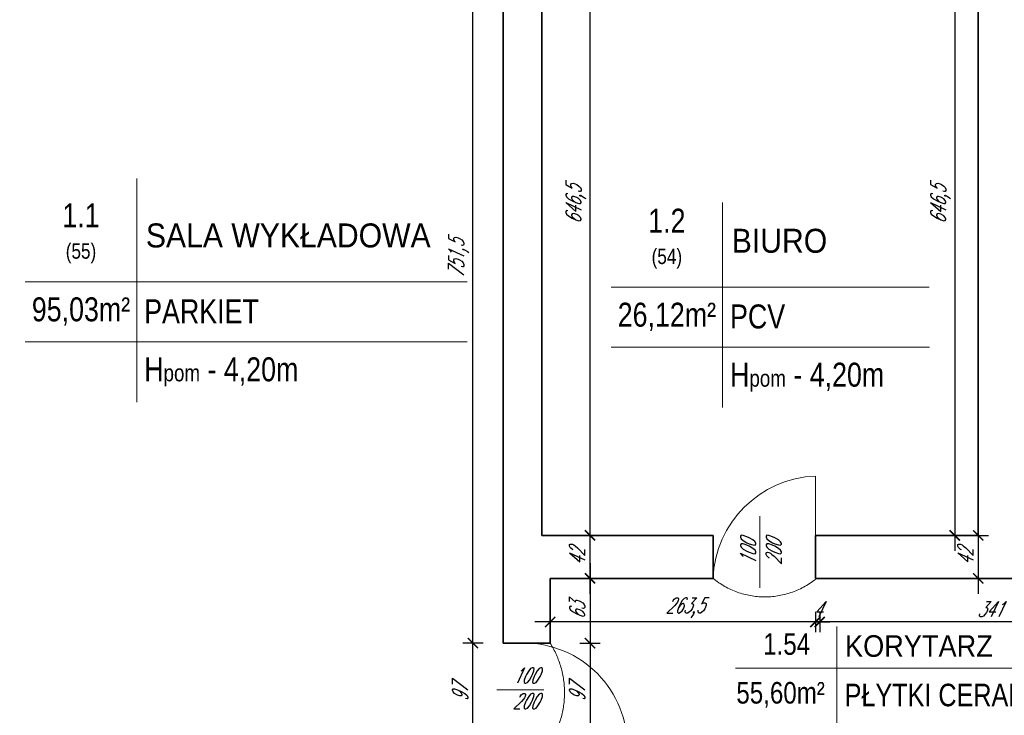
# Model space of a CAD drawing. Header units: millimetres. Extents: x 402 to 79005, y -7782 to 89952.
# Tile 190 of 256: x 26320 to 27281, y 31376 to 32056. Entities that reach past the tile are written whole.
import ezdxf

# ---------------------------------------------------------------- set-up
doc = ezdxf.new("R2010")
doc.units = ezdxf.units.MM
doc.header["$LTSCALE"] = 10
doc.linetypes.add('DASHED', pattern=[19.05, 12.7, -6.35])
doc.layers.get('0').update_dxf_attribs({"lineweight": 0})
doc.layers.get('Defpoints').update_dxf_attribs({"color": 253})
for name, color, linetype, lineweight in [('01 parter - ściany', 253, 'Continuous', 35), ('03_drzwi', 253, 'Continuous', 15), ('04-2_nad', 253, 'DASHED', 5), ('05-01_wymiary', 253, 'Continuous', 5), ('05-03_opis', 253, 'Continuous', 5)]:
    doc.layers.add(name, color=color, linetype=linetype, lineweight=lineweight)
doc.styles.add('ariel', font='ARIAL.TTF', dxfattribs={"width": 0.8})
doc.styles.add('ariel_wym', font='simplex.shx', dxfattribs={"width": 0.65, "oblique": 25})
doc.dimstyles.new('ariel 50 wnętrze', dxfattribs={"dimtxt": 15, "dimasz": 10, "dimexe": 10, "dimexo": 0, "dimgap": 5, "dimtad": 1, "dimdec": 1, "dimrnd": 0.5, "dimtxsty": 'ariel_wym', "dimblk": 'ARCHTICK', "dimcen": 2.5, "dimdle": 15, "dimazin": 0, "dimtfac": 1, "dimtdec": 1, "dimtix": 1, "dimtmove": 0, "dimatfit": 3, "dimldrblk": 'DOT', "dimfxl": 0, "dimarcsym": 0})

# ---------------------------------------------------------------- blocks, each defined once
blk = doc.blocks.new('_ArchTick')
at = {"color": 0, "linetype": 'ByBlock', "const_width": 0.15}
blk.add_lwpolyline([(-0.5, -0.5), (0.5, 0.5)], dxfattribs=at)
blk = doc.blocks.new('*D1233')
at = {"layer": '05-01_wymiary', "color": 0, "lineweight": -2}
for p, q in [((27096.9, 31477.62), (27096.9, 31457.62)), ((27437.83, 31477.62), (27437.83, 31457.62)), ((27452.83, 31467.62), (27081.9, 31467.62))]:
    blk.add_line(p, q, dxfattribs=at)
at = {"layer": 'Defpoints', "color": 0}
for p in [(27096.9, 31509.25), (27437.83, 31497.18), (27096.9, 31467.62)]:
    blk.add_point(p, dxfattribs=at)
at = {"layer": '05-01_wymiary', "color": 0, "lineweight": -2, "xscale": 10, "yscale": 10, "zscale": 10, "rotation": 180}
blk.add_blockref('_ArchTick', (27096.9, 31467.62), dxfattribs=at)
at = {"layer": '05-01_wymiary', "color": 0, "lineweight": -2, "xscale": 10, "yscale": 10, "zscale": 10}
blk.add_blockref('_ArchTick', (27437.83, 31467.62), dxfattribs=at)
at = {"layer": '05-01_wymiary', "color": 0, "insert": (27267.37, 31480.12), "char_height": 15, "attachment_point": 5, "style": 'ariel_wym'}
blk.add_mtext('341', dxfattribs=at)
blk = doc.blocks.new('_Dot')
at = {"color": 0, "linetype": 'ByBlock', "lineweight": -2}
blk.add_line((-0.5, 0), (-1, 0), dxfattribs=at)
at = {"color": 0, "linetype": 'ByBlock', "const_width": 0.5}
blk.add_lwpolyline([(-0.25, 0, 1), (0.25, 0, 1)], format="xyb", close=True, dxfattribs=at)
blk = doc.blocks.new('*D1234')
at = {"layer": '05-01_wymiary', "color": 0, "lineweight": -2}
for p, q in [((27096.9, 31477.62), (27096.9, 31457.62)), ((27101.13, 31477.62), (27101.13, 31457.62)), ((27096.9, 31467.62), (27086.9, 31467.62)), ((27096.9, 31467.62), (27101.13, 31467.62)), ((27101.13, 31467.62), (27111.13, 31467.62))]:
    blk.add_line(p, q, dxfattribs=at)
at = {"layer": 'Defpoints', "color": 0}
for p in [(27096.9, 31509.25), (27101.13, 31505.96), (27101.13, 31467.62)]:
    blk.add_point(p, dxfattribs=at)
at = {"layer": '05-01_wymiary', "color": 0, "lineweight": -2, "xscale": 10, "yscale": 10, "zscale": 10}
blk.add_blockref('_ArchTick', (27096.9, 31467.62), dxfattribs=at)
at = {"layer": '05-01_wymiary', "color": 0, "lineweight": -2, "xscale": 10, "yscale": 10, "zscale": 10, "rotation": 180}
blk.add_blockref('_ArchTick', (27101.13, 31467.62), dxfattribs=at)
at = {"layer": '05-01_wymiary', "color": 0, "insert": (27099.02, 31480.12), "char_height": 15, "attachment_point": 5, "style": 'ariel_wym'}
blk.add_mtext('4', dxfattribs=at)
blk = doc.blocks.new('*D1235')
at = {"layer": '05-01_wymiary', "color": 0, "lineweight": -2}
for p, q in [((26837.83, 31477.62), (26837.83, 31457.62)), ((27101.13, 31477.62), (27101.13, 31457.62)), ((27116.13, 31467.62), (26822.83, 31467.62))]:
    blk.add_line(p, q, dxfattribs=at)
at = {"layer": 'Defpoints', "color": 0}
for p in [(26837.83, 31510.18), (27101.13, 31505.96), (26837.83, 31467.62)]:
    blk.add_point(p, dxfattribs=at)
at = {"layer": '05-01_wymiary', "color": 0, "lineweight": -2, "xscale": 10, "yscale": 10, "zscale": 10, "rotation": 180}
blk.add_blockref('_ArchTick', (26837.83, 31467.62), dxfattribs=at)
at = {"layer": '05-01_wymiary', "color": 0, "lineweight": -2, "xscale": 10, "yscale": 10, "zscale": 10}
blk.add_blockref('_ArchTick', (27101.13, 31467.62), dxfattribs=at)
at = {"layer": '05-01_wymiary', "color": 0, "insert": (26969.48, 31481.55), "char_height": 15, "attachment_point": 5, "style": 'ariel_wym'}
blk.add_mtext('263,5', dxfattribs=at)
blk = doc.blocks.new('*D1236')
at = {"layer": '05-01_wymiary', "color": 0, "lineweight": -2}
for p, q in [((26876.75, 31525.18), (26876.75, 31431.94)), ((26866.75, 31510.18), (26886.75, 31510.18)), ((26866.75, 31446.94), (26886.75, 31446.94))]:
    blk.add_line(p, q, dxfattribs=at)
at = {"layer": 'Defpoints', "color": 0}
for p in [(26837.83, 31510.18), (26837.83, 31446.94), (26876.75, 31446.94)]:
    blk.add_point(p, dxfattribs=at)
at = {"layer": '05-01_wymiary', "color": 0, "lineweight": -2, "xscale": 10, "yscale": 10, "zscale": 10}
for p, rotation in [((26876.75, 31510.18), 90), ((26876.75, 31446.94), 270)]:
    blk.add_blockref('_ArchTick', p, dxfattribs=dict(at, rotation=rotation))
at = {"layer": '05-01_wymiary', "color": 0, "insert": (26864.25, 31478.56), "char_height": 15, "attachment_point": 5, "rotation": 90, "style": 'ariel_wym'}
blk.add_mtext('63', dxfattribs=at)
blk = doc.blocks.new('*D1237')
at = {"layer": '05-01_wymiary', "color": 0, "lineweight": -2}
for p, q in [((26876.75, 31461.94), (26876.75, 31335)), ((26866.75, 31446.94), (26886.75, 31446.94)), ((26866.75, 31350), (26886.75, 31350))]:
    blk.add_line(p, q, dxfattribs=at)
at = {"layer": 'Defpoints', "color": 0}
for p in [(26837.83, 31446.94), (26837.83, 31350), (26876.75, 31350)]:
    blk.add_point(p, dxfattribs=at)
at = {"layer": '05-01_wymiary', "color": 0, "lineweight": -2, "xscale": 10, "yscale": 10, "zscale": 10}
for p, rotation in [((26876.75, 31446.94), 90), ((26876.75, 31350), 270)]:
    blk.add_blockref('_ArchTick', p, dxfattribs=dict(at, rotation=rotation))
at = {"layer": '05-01_wymiary', "color": 0, "insert": (26864.25, 31398.47), "char_height": 15, "attachment_point": 5, "rotation": 90, "style": 'ariel_wym'}
blk.add_mtext('97', dxfattribs=at)
blk = doc.blocks.new('*D1239')
at = {"layer": '05-01_wymiary', "color": 0, "lineweight": -2}
for p, q in [((26876.75, 31495.18), (26876.75, 31567.18)), ((26866.75, 31552.18), (26886.75, 31552.18)), ((26866.75, 31510.18), (26886.75, 31510.18))]:
    blk.add_line(p, q, dxfattribs=at)
at = {"layer": 'Defpoints', "color": 0}
for p in [(26829.83, 31552.18), (26876.75, 31552.18), (26837.83, 31510.18)]:
    blk.add_point(p, dxfattribs=at)
at = {"layer": '05-01_wymiary', "color": 0, "lineweight": -2, "xscale": 10, "yscale": 10, "zscale": 10}
for p, rotation in [((26876.75, 31552.18), 90), ((26876.75, 31510.18), 270)]:
    blk.add_blockref('_ArchTick', p, dxfattribs=dict(at, rotation=rotation))
at = {"layer": '05-01_wymiary', "color": 0, "insert": (26864.25, 31531.18), "char_height": 15, "attachment_point": 5, "rotation": 90, "style": 'ariel_wym'}
blk.add_mtext('42', dxfattribs=at)
blk = doc.blocks.new('*D1240')
at = {"layer": '05-01_wymiary', "color": 0, "lineweight": -2}
for p, q in [((26876.75, 31537.18), (26876.75, 32213.5)), ((26866.75, 32198.5), (26886.75, 32198.5)), ((26866.75, 31552.18), (26886.75, 31552.18))]:
    blk.add_line(p, q, dxfattribs=at)
at = {"layer": 'Defpoints', "color": 0}
for p in [(26829.83, 32198.5), (26876.75, 32198.5), (26829.83, 31552.18)]:
    blk.add_point(p, dxfattribs=at)
at = {"layer": '05-01_wymiary', "color": 0, "lineweight": -2, "xscale": 10, "yscale": 10, "zscale": 10}
for p, rotation in [((26876.75, 32198.5), 90), ((26876.75, 31552.18), 270)]:
    blk.add_blockref('_ArchTick', p, dxfattribs=dict(at, rotation=rotation))
at = {"layer": '05-01_wymiary', "color": 0, "insert": (26862.82, 31875.34), "char_height": 15, "attachment_point": 5, "rotation": 90, "style": 'ariel_wym'}
blk.add_mtext('646,5', dxfattribs=at)
blk = doc.blocks.new('*D1243')
at = {"layer": '05-01_wymiary', "color": 0, "lineweight": -2}
for p, q in [((27233.06, 32213.5), (27233.06, 31537.18)), ((27243.06, 32198.5), (27223.06, 32198.5)), ((27243.06, 31552.18), (27223.06, 31552.18))]:
    blk.add_line(p, q, dxfattribs=at)
at = {"layer": 'Defpoints', "color": 0}
for p in [(27255.9, 32198.5), (27233.06, 31552.18), (27255.9, 31552.18)]:
    blk.add_point(p, dxfattribs=at)
at = {"layer": '05-01_wymiary', "color": 0, "lineweight": -2, "xscale": 10, "yscale": 10, "zscale": 10}
for p, rotation in [((27233.06, 32198.5), 90), ((27233.06, 31552.18), 270)]:
    blk.add_blockref('_ArchTick', p, dxfattribs=dict(at, rotation=rotation))
at = {"layer": '05-01_wymiary', "color": 0, "insert": (27219.13, 31875.34), "char_height": 15, "attachment_point": 5, "rotation": 90, "style": 'ariel_wym'}
blk.add_mtext('646,5', dxfattribs=at)
blk = doc.blocks.new('*D1244')
at = {"layer": '05-01_wymiary', "color": 0, "lineweight": -2}
for p, q in [((27255.92, 31567.18), (27255.92, 31495.18)), ((27255.9, 31552.18), (27265.92, 31552.18)), ((27255.9, 31510.18), (27265.92, 31510.18))]:
    blk.add_line(p, q, dxfattribs=at)
at = {"layer": 'Defpoints', "color": 0}
for p in [(27255.9, 31552.18), (27255.9, 31510.18), (27255.92, 31510.18)]:
    blk.add_point(p, dxfattribs=at)
at = {"layer": '05-01_wymiary', "color": 0, "lineweight": -2, "xscale": 10, "yscale": 10, "zscale": 10}
for p, rotation in [((27255.92, 31552.18), 90), ((27255.92, 31510.18), 270)]:
    blk.add_blockref('_ArchTick', p, dxfattribs=dict(at, rotation=rotation))
at = {"layer": '05-01_wymiary', "color": 0, "insert": (27243.42, 31531.18), "char_height": 15, "attachment_point": 5, "rotation": 90, "style": 'ariel_wym'}
blk.add_mtext('42', dxfattribs=at)
blk = doc.blocks.new('*D1246')
at = {"layer": '05-01_wymiary', "color": 0, "lineweight": -2}
for p, q in [((26762.4, 31335), (26762.4, 31461.94)), ((26772.4, 31446.94), (26752.4, 31446.94)), ((26772.4, 31350), (26752.4, 31350))]:
    blk.add_line(p, q, dxfattribs=at)
at = {"layer": 'Defpoints', "color": 0}
for p in [(26762.4, 31446.94), (26791.83, 31446.94), (26791.83, 31350)]:
    blk.add_point(p, dxfattribs=at)
at = {"layer": '05-01_wymiary', "color": 0, "lineweight": -2, "xscale": 10, "yscale": 10, "zscale": 10}
for p, rotation in [((26762.4, 31446.94), 90), ((26762.4, 31350), 270)]:
    blk.add_blockref('_ArchTick', p, dxfattribs=dict(at, rotation=rotation))
at = {"layer": '05-01_wymiary', "color": 0, "insert": (26749.9, 31398.47), "char_height": 15, "attachment_point": 5, "rotation": 90, "style": 'ariel_wym'}
blk.add_mtext('97', dxfattribs=at)
blk = doc.blocks.new('*D1247')
at = {"layer": '05-01_wymiary', "color": 0, "lineweight": -2}
for p, q in [((26762.4, 31431.94), (26762.4, 32213.5)), ((26772.4, 32198.5), (26752.4, 32198.5)), ((26772.4, 31446.94), (26752.4, 31446.94))]:
    blk.add_line(p, q, dxfattribs=at)
at = {"layer": 'Defpoints', "color": 0}
for p in [(26762.4, 32198.5), (26791.83, 32198.5), (26791.83, 31446.94)]:
    blk.add_point(p, dxfattribs=at)
at = {"layer": '05-01_wymiary', "color": 0, "lineweight": -2, "xscale": 10, "yscale": 10, "zscale": 10}
for p, rotation in [((26762.4, 32198.5), 90), ((26762.4, 31446.94), 270)]:
    blk.add_blockref('_ArchTick', p, dxfattribs=dict(at, rotation=rotation))
at = {"layer": '05-01_wymiary', "color": 0, "insert": (26748.47, 31822.72), "char_height": 15, "attachment_point": 5, "rotation": 90, "style": 'ariel_wym'}
blk.add_mtext('751,5', dxfattribs=at)

msp = doc.modelspace()

# ---------------------------------------------------------------- linework, layer by layer
at = {"layer": '01 parter - ściany'}
for p, q in [((26791.83, 32198.5), (26791.83, 31446.94)), ((26829.83, 32198.5), (26829.83, 31552.18)), ((27255.9, 32198.5), (27255.9, 31552.18)), ((26829.83, 31552.18), (26996.93, 31552.18)), ((26996.9, 31510.18), (26996.9, 31552.18)), ((26996.9, 31510.18), (26996.9, 31552.18)), ((27096.9, 31552.18), (27255.9, 31552.18)), ((27096.9, 31510.18), (27096.9, 31552.18)), ((26996.9, 31510.21), (26837.83, 31510.18)), ((26837.83, 31510.18), (26837.83, 31446.94)), ((27436.9, 31510.17), (27096.9, 31510.18)), ((26837.83, 31446.94), (26791.83, 31446.94))]:
    msp.add_line(p, q, dxfattribs=at)
at = {"layer": '03_drzwi'}
for p, q in [((27096.84, 31610.18), (27096.9, 31510.18)), ((27042.52, 31571.07), (27042.54, 31501.01)), ((26831.61, 31401.33), (26785.65, 31401.32))]:
    msp.add_line(p, q, dxfattribs=at)
for centre, radius, start, end in [((27101.13, 31505.96), 104.31, 92.35886, 177.67862), ((26812.44, 31346.42), 100.61, 2.06742, 92.45481)]:
    msp.add_arc(centre, radius, start, end, dxfattribs=at)
at = {"layer": '04-2_nad', "ltscale": 2}
for centre, radius, start, end in [((27047.48, 31571.97), 79.85, 230.69519, 308.23747), ((26761.06, 31398.47), 90.79, 327.73393, 32.26607)]:
    msp.add_arc(centre, radius, start, end, dxfattribs=at)
at = {"layer": '05-03_opis'}
for p, q in [((26434.06, 31900.88), (26434.06, 31682.48)), ((27006.27, 31877.51), (27006.27, 31677.27)), ((26325.14, 31799.75), (26756.85, 31799.75)), ((26897.36, 31794.53), (27207.88, 31794.53)), ((26325.14, 31741.39), (26756.85, 31741.39)), ((26897.36, 31736.18), (27208.44, 31736.18)), ((27117.83, 31463.27), (27117.83, 31342.08)), ((27018.79, 31422.5), (27384.6, 31422.5))]:
    msp.add_line(p, q, dxfattribs=at)

# ---------------------------------------------------------------- texts
at = {"layer": '03_drzwi', "insert": (27023.65, 31523.1), "char_height": 15, "width": 160.5905, "attachment_point": 1, "rotation": 90, "style": 'ariel_wym'}
msp.add_mtext('100\\P200', dxfattribs=at)
at = {"layer": '03_drzwi', "insert": (26801.19, 31422.79), "char_height": 15, "width": 160.5905, "attachment_point": 1, "style": 'ariel_wym'}
msp.add_mtext('100\\P200', dxfattribs=at)
at = {"layer": '05-03_opis', "style": 'ariel'}
for s, insert, char_height, width, attachment_point in [('{\\fArial|b0|i0|c238|p34;1.1\\P\\H0.6404x;(55)}', (26379.6, 31847.25), 23.4234, 108.9126, 5), ('{\\fArial|b0|i0|c238|p34;\\W0.9;SALA WYKŁADOWA}', (26442.97, 31845.06), 23.4234, 356.6375, 4), ('{\\fArial|b0|i0|c238|p34;1.2\\P\\H0.6404x;(54)}', (26951.82, 31842.04), 23.4234, 108.9126, 5), ('{\\fArial|b0|i0|c238|p34;\\W0.9;BIURO}', (27015.18, 31839.84), 23.4234, 356.6375, 4), ('{\\fArial|b0|i0|c238|p34;95,03m²}', (26379.6, 31770.85), 23.4234, 108.9126, 5), ('{\\fArial|b0|i0|c238|p34; PARKIET}', (26434.06, 31771.12), 23.4234, 322.789, 4), ('{\\fArial|b0|i0|c238|p34;26,12m²}', (26951.82, 31765.63), 23.4234, 108.9126, 5), ('{\\fArial|b0|i0|c238|p34; PCV}', (27006.27, 31765.9), 23.4234, 322.789, 4), ('{\\fArial|b0|i0|c238|p34; H\\H0.7x;pom\\H1.429x; - 4,20m}', (26434.06, 31711.94), 23.4234, 322.789, 4), ('{\\fArial|b0|i0|c238|p34; H\\H0.7x;pom\\H1.429x; - 4,20m}', (27006.27, 31706.72), 23.4234, 322.789, 4), ('{\\fArial|b0|i0|c238|p34;1.54}', (27068.82, 31445.96), 21.0811, 98.0213, 5), ('\\W0.9;{\\fArial|b0|i0|c238|p34;KORYTARZ}', (27125.85, 31443.99), 21.0811, 320.9737, 4), ('{\\fArial|b0|i0|c238|p34;55,60m²}', (27062.92, 31396.49), 21.0811, 98.0213, 5), ('{\\fArial|b0|i0|c238|p34;PŁYTKI CERAMICZNE}', (27125.46, 31396.14), 22, 322.789, 4)]:
    msp.add_mtext(s, dxfattribs=dict(at, insert=insert, char_height=char_height, width=width, attachment_point=attachment_point))

# ---------------------------------------------------------------- dimensions: what is measured, and where the dimension line sits
at = {"layer": '05-01_wymiary'}
for base, p1, p2, picture, middle in [((26762.4, 32198.5), (26791.83, 31446.94), (26791.83, 32198.5), '*D1247', (26748.47, 31822.72)), ((26876.75, 32198.5), (26829.83, 31552.18), (26829.83, 32198.5), '*D1240', (26862.82, 31875.34)), ((27233.06, 31552.18), (27255.9, 32198.5), (27255.9, 31552.18), '*D1243', (27219.13, 31875.34)), ((26876.75, 31552.18), (26837.83, 31510.18), (26829.83, 31552.18), '*D1239', (26864.25, 31531.18)), ((27255.92, 31510.18), (27255.9, 31552.18), (27255.9, 31510.18), '*D1244', (27243.42, 31531.18)), ((26762.4, 31446.94), (26791.83, 31350), (26791.83, 31446.94), '*D1246', (26749.9, 31398.47)), ((26876.75, 31350), (26837.83, 31446.94), (26837.83, 31350), '*D1237', (26864.25, 31398.47))]:
    dim = msp.add_linear_dim(base=base, p1=p1, p2=p2, angle=90, dimstyle='ariel 50 wnętrze', override={"dimtmove": 1}, dxfattribs=at)
    dim.commit()
    dim.dimension.update_dxf_attribs({"geometry": picture, "text_midpoint": middle})
dim = msp.add_linear_dim(base=(26876.75, 31446.94), p1=(26837.83, 31510.18), p2=(26837.83, 31446.94), angle=90, dimstyle='ariel 50 wnętrze', dxfattribs=at)
dim.commit()
dim.dimension.update_dxf_attribs({"geometry": '*D1236', "text_midpoint": (26864.25, 31478.56)})
for base, p1, p2, picture, middle in [((26837.83, 31467.62), (27101.13, 31505.96), (26837.83, 31510.18), '*D1235', (26969.48, 31481.55)), ((27096.9, 31467.62), (27437.83, 31497.18), (27096.9, 31509.25), '*D1233', (27267.37, 31480.12)), ((27101.13, 31467.62), (27096.9, 31509.25), (27101.13, 31505.96), '*D1234', (27099.02, 31480.12))]:
    dim = msp.add_linear_dim(base=base, p1=p1, p2=p2, dimstyle='ariel 50 wnętrze', override={"dimtmove": 1}, dxfattribs=at)
    dim.commit()
    dim.dimension.update_dxf_attribs({"geometry": picture, "text_midpoint": middle})

doc.saveas('drawing.dxf')
